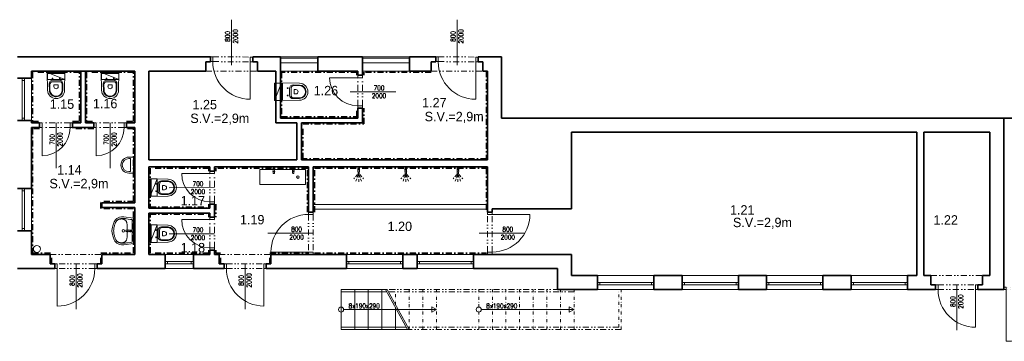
# Model space of a CAD drawing. Header units: millimetres. Extents: x -485339 to 350584, y -2181201 to -313328.
# Tile 113 of 115: x 71795 to 92757, y -673327 to -666483. Entities that reach past the tile are written whole.
import ezdxf

# ---------------------------------------------------------------- set-up
doc = ezdxf.new("R2010")
doc.units = ezdxf.units.MM
doc.header["$LTSCALE"] = 10
for name, pattern in [('DASHDOT', [25.4, 12.7, -6.35, 0, -6.35]), ('DĚLICÍ2', [15.875, 6.35, -3.175, 0, -3.175, 0, -3.175]), ('ČÁRKOVANÁ', [19.05, 12.7, -6.35])]:
    doc.linetypes.add(name, pattern=pattern)
for name, color, linetype, lineweight, true_color in [('BOUR_DVEŘE', 7, 'Continuous', 18, 0x4ccd32), ('BOUR_ker.obklad', 7, 'DASHDOT', 35, 0x4ccd32), ('BOUR_zařizováky', 7, 'Continuous', 18, 0x4ccd32), ('BOUR_ČÁRY_OBRYS', 7, 'Continuous', 35, 0x4ccd32), ('BOURÁNÍ_POPIS', 7, 'Continuous', 18, 0x4ccd32)]:
    doc.layers.add(name, color=color, linetype=linetype, lineweight=lineweight, true_color=true_color)
for name, color, linetype, lineweight in [('St__otvory_dveře', 40, 'Continuous', 18), ('St_ker_obklad', 250, 'DASHDOT', 35), ('St_otvory_okna', 40, 'Continuous', 18), ('St_plocha_místnosti', 250, 'Continuous', 18), ('St_popis', 250, 'Continuous', 18), ('St_popis_otvory', 40, 'Continuous', 18), ('St_zařizovací předměty', 252, 'Continuous', 18), ('St_čáry_nad', 250, 'DĚLICÍ2', 18), ('St_čáry_obrys', 5, 'Continuous', 35), ('St_čáry_plné', 250, 'Continuous', 18), ('ZTI_ST_kanalda', 234, 'Continuous', 18)]:
    doc.layers.add(name, color=color, linetype=linetype, lineweight=lineweight)
doc.styles.add('Andy', font='txt')
doc.styles.get("Standard").update_dxf_attribs({"font": 'simplex.shx', "width": 0.8})
doc.linetypes.add('ZIGZAG', pattern='A,0.00254,-5.08,[131,ltypeshp.shx,S=5.08,R=0,X=-5.08,Y=0],-10.16,[131,ltypeshp.shx,S=5.08,R=180,X=5.08,Y=0],-5.08', length=20.32254)

# ---------------------------------------------------------------- blocks, each defined once
blk = doc.blocks.new('19252405')
at = {"color": 0}
for p, q in [((-402, 216), (-415, 192)), ((-388, 235), (-402, 216)), ((-354, 264), (-388, 235)), ((-361, 212), (-367, 205)), ((-355, 219), (-361, 212)), ((-349, 224), (-355, 219)), ((-297, 289), (-354, 264)), ((-343, 229), (-349, 224)), ((-336, 234), (-343, 229)), ((-328, 239), (-336, 234)), ((-320, 243), (-328, 239)), ((-311, 247), (-320, 243)), ((-303, 250), (-311, 247)), ((-295, 253), (-303, 250)), ((-297, 251), (-303, 250)), ((-256, 298), (-297, 289)), ((-289, 252), (-297, 251)), ((-287, 256), (-295, 253)), ((-281, 252), (-289, 252)), ((-280, 258), (-287, 256)), ((-273, 253), (-281, 252)), ((-274, 259), (-280, 258)), ((-268, 261), (-274, 259)), ((-264, 253), (-273, 253)), ((-263, 262), (-268, 261)), ((-257, 253), (-264, 253)), ((-257, 262), (-263, 262)), ((-252, 263), (-257, 262)), ((-250, 253), (-257, 253)), ((-206, 298), (-256, 298)), ((-247, 264), (-252, 263)), ((-243, 253), (-250, 253)), ((-242, 264), (-247, 264)), ((-237, 253), (-243, 253)), ((-236, 264), (-242, 264)), ((-231, 252), (-237, 253)), ((-229, 264), (-236, 264)), ((-226, 251), (-231, 252)), ((-220, 264), (-229, 264)), ((-220, 249), (-226, 251)), ((-208, 263), (-220, 264)), ((-213, 247), (-220, 249)), ((-207, 245), (-213, 247)), ((-194, 262), (-208, 263)), ((-200, 242), (-207, 245)), ((0, 270), (-206, 298)), ((-193, 238), (-200, 242)), ((-176, 260), (-194, 262)), ((-186, 234), (-193, 238)), ((-180, 230), (-186, 234)), ((-174, 225), (-180, 230)), ((-150, 257), (-176, 260)), ((-168, 219), (-174, 225)), ((-163, 212), (-168, 219)), ((-158, 205), (-163, 212)), ((-114, 252), (-150, 257)), ((-67, 245), (-114, 252)), ((-34, 240), (-67, 245)), ((-30, 235), (-30, -235)), ((0, 270), (0, -270)), ((-456, 47), (-460, 0)), ((-438, 129), (-456, 47)), ((-415, 192), (-438, 129)), ((-424, 21), (-425, -2)), ((-424, -21), (-425, 2)), ((-422, 43), (-424, 21)), ((-418, 63), (-422, 43)), ((-414, 83), (-418, 63)), ((-410, 102), (-414, 83)), ((-405, 119), (-410, 102)), ((-399, 136), (-405, 119)), ((-394, 151), (-399, 136)), ((-389, 164), (-394, 151)), ((-383, 177), (-389, 164)), ((-378, 188), (-383, 177)), ((-372, 197), (-378, 188)), ((-367, 205), (-372, 197)), ((-167, 8), (-168, 7)), ((-168, 7), (-168, 5)), ((-168, 5), (-168, 2)), ((-168, 2), (-168, 0)), ((-166, 11), (-167, 10)), ((-167, 10), (-167, 10)), ((-167, 10), (-167, 9)), ((-167, 9), (-167, 8)), ((-165, 12), (-166, 11)), ((-166, 11), (-166, 11)), ((-166, 11), (-166, 11)), ((-164, 12), (-165, 12)), ((-165, 12), (-165, 12)), ((-165, 12), (-165, 12)), ((-163, 13), (-164, 12)), ((-164, 12), (-164, 12)), ((-162, 13), (-163, 13)), ((-163, 13), (-163, 13)), ((-161, 13), (-162, 13)), ((-160, 13), (-161, 13)), ((-159, 13), (-160, 13)), ((-157, 13), (-159, 13)), ((-154, 197), (-158, 205)), ((-156, 13), (-157, 13)), ((-153, 13), (-156, 13)), ((-150, 188), (-154, 197)), ((-151, 13), (-153, 13)), ((-148, 13), (-151, 13)), ((-147, 178), (-150, 188)), ((-145, 14), (-148, 13)), ((-144, 167), (-147, 178)), ((-142, 14), (-145, 14)), ((-141, 155), (-144, 167)), ((-138, 14), (-142, 14)), ((-140, 141), (-141, 155)), ((-138, 127), (-140, 141)), ((-137, 112), (-138, 127)), ((-135, 14), (-138, 14)), ((-136, 95), (-137, 112)), ((-135, 78), (-136, 95)), ((-134, 59), (-135, 78)), ((-131, 14), (-135, 14)), ((-134, 40), (-134, 59)), ((-134, 20), (-134, 40)), ((-134, 14), (-134, 20)), ((-127, 14), (-131, 14)), ((-124, 14), (-127, 14)), ((-125, 9), (-126, 0)), ((-123, 17), (-125, 13)), ((-125, 13), (-125, 9)), ((-122, 18), (-123, 17)), ((-120, 19), (-122, 18)), ((-114, 18), (-120, 19)), ((-100, 15), (-114, 18)), ((-102, 16), (-104, 16)), ((-99, 16), (-102, 16)), ((-90, 12), (-100, 15)), ((-97, 16), (-99, 16)), ((-95, 16), (-97, 16)), ((-93, 16), (-95, 16)), ((-91, 16), (-93, 16)), ((-90, 17), (-91, 16)), ((-88, 17), (-90, 17)), ((-85, 12), (-90, 12)), ((-86, 17), (-88, 17)), ((-85, 17), (-86, 17)), ((-83, 17), (-85, 17)), ((-81, 12), (-85, 12)), ((-82, 17), (-83, 17)), ((-81, 17), (-82, 17)), ((-79, 17), (-81, 17)), ((-76, 13), (-81, 12)), ((-78, 17), (-79, 17)), ((-77, 17), (-78, 17)), ((-76, 18), (-77, 17)), ((-75, 18), (-76, 18)), ((-71, 14), (-76, 13)), ((-74, 18), (-75, 18)), ((-72, 18), (-74, 18)), ((-71, 18), (-72, 18)), ((-70, 18), (-71, 18)), ((-64, 15), (-71, 14)), ((-69, 18), (-70, 18)), ((-68, 18), (-69, 18)), ((-66, 18), (-68, 18)), ((-64, 18), (-66, 18)), ((-62, 18), (-64, 18)), ((-55, 17), (-55, 17)), ((-50, 13), (-50, 13)), ((-46, 7), (-46, 7)), ((-456, -47), (-460, 0)), ((-438, -130), (-456, -47)), ((-415, -192), (-438, -130)), ((-421, -43), (-424, -21)), ((-418, -63), (-421, -43)), ((-414, -83), (-418, -63)), ((-402, -216), (-415, -192)), ((-409, -102), (-414, -83)), ((-404, -120), (-409, -102)), ((-399, -136), (-404, -120)), ((-394, -151), (-399, -136)), ((-389, -165), (-394, -151)), ((-383, -177), (-389, -165)), ((-378, -188), (-383, -177)), ((-372, -197), (-378, -188)), ((-367, -205), (-372, -197)), ((-361, -212), (-367, -205)), ((-168, -2), (-168, 0)), ((-168, -5), (-168, -2)), ((-168, -7), (-168, -5)), ((-167, -8), (-168, -7)), ((-167, -9), (-167, -8)), ((-167, -10), (-167, -9)), ((-166, -11), (-167, -10)), ((-167, -10), (-167, -10)), ((-165, -12), (-166, -11)), ((-166, -11), (-166, -11)), ((-166, -11), (-166, -11)), ((-164, -12), (-165, -12)), ((-165, -12), (-165, -12)), ((-165, -12), (-165, -12)), ((-164, -13), (-164, -12)), ((-163, -13), (-164, -13)), ((-162, -13), (-163, -13)), ((-163, -13), (-163, -13)), ((-158, -205), (-163, -212)), ((-161, -13), (-162, -13)), ((-160, -13), (-161, -13)), ((-159, -13), (-160, -13)), ((-157, -13), (-159, -13)), ((-154, -197), (-158, -205)), ((-156, -13), (-157, -13)), ((-153, -13), (-156, -13)), ((-150, -188), (-154, -197)), ((-151, -13), (-153, -13)), ((-148, -14), (-151, -13)), ((-147, -178), (-150, -188)), ((-145, -14), (-148, -14)), ((-144, -167), (-147, -178)), ((-142, -14), (-145, -14)), ((-141, -155), (-144, -167)), ((-138, -14), (-142, -14)), ((-139, -141), (-141, -155)), ((-138, -127), (-139, -141)), ((-135, -14), (-138, -14)), ((-137, -112), (-138, -127)), ((-135, -95), (-137, -112)), ((-131, -14), (-135, -14)), ((-134, -60), (-135, -78)), ((-135, -78), (-135, -95)), ((-133, -14), (-134, -21)), ((-134, -21), (-134, -40)), ((-134, -40), (-134, -60)), ((-127, -14), (-131, -14)), ((-124, -14), (-127, -14)), ((-125, -9), (-126, 0)), ((-125, -13), (-125, -9)), ((-123, -17), (-125, -13)), ((-122, -18), (-123, -17)), ((-120, -19), (-122, -18)), ((-114, -18), (-120, -19)), ((-100, -15), (-114, -18)), ((-102, -16), (-104, -16)), ((-99, -16), (-102, -16)), ((-90, -12), (-100, -15)), ((-97, -16), (-99, -16)), ((-95, -16), (-97, -16)), ((-93, -16), (-95, -16)), ((-91, -17), (-93, -16)), ((-90, -17), (-91, -17)), ((-85, -12), (-90, -12)), ((-88, -17), (-90, -17)), ((-86, -17), (-88, -17)), ((-85, -17), (-86, -17)), ((-81, -12), (-85, -12)), ((-83, -17), (-85, -17)), ((-82, -17), (-83, -17)), ((-81, -17), (-82, -17)), ((-76, -13), (-81, -12)), ((-79, -17), (-81, -17)), ((-78, -17), (-79, -17)), ((-77, -18), (-78, -17)), ((-76, -18), (-77, -18)), ((-71, -14), (-76, -13)), ((-75, -18), (-76, -18)), ((-74, -18), (-75, -18)), ((-72, -18), (-74, -18)), ((-71, -18), (-72, -18)), ((-64, -15), (-71, -14)), ((-70, -18), (-71, -18)), ((-69, -18), (-70, -18)), ((-68, -18), (-69, -18)), ((-66, -18), (-68, -18)), ((-64, -18), (-66, -18)), ((-62, -18), (-64, -18)), ((-55, -17), (-55, -17)), ((-50, -13), (-50, -13)), ((-46, -7), (-46, -7)), ((-45, 0), (-45, 0)), ((-388, -235), (-402, -216)), ((-354, -264), (-388, -235)), ((-355, -219), (-361, -212)), ((-349, -224), (-355, -219)), ((-297, -289), (-354, -264)), ((-343, -229), (-349, -224)), ((-336, -234), (-343, -229)), ((-328, -239), (-336, -234)), ((-320, -243), (-328, -239)), ((-311, -247), (-320, -243)), ((-303, -250), (-311, -247)), ((-296, -251), (-303, -250)), ((-295, -253), (-303, -250)), ((-256, -298), (-297, -289)), ((-289, -252), (-296, -251)), ((-287, -256), (-295, -253)), ((-281, -253), (-289, -252)), ((-280, -258), (-287, -256)), ((-272, -253), (-281, -253)), ((-273, -260), (-280, -258)), ((-268, -261), (-273, -260)), ((-264, -253), (-272, -253)), ((-262, -262), (-268, -261)), ((-256, -254), (-264, -253)), ((-257, -263), (-262, -262)), ((-252, -263), (-257, -263)), ((-249, -254), (-256, -254)), ((-206, -298), (-256, -298)), ((-247, -264), (-252, -263)), ((-243, -253), (-249, -254)), ((-242, -264), (-247, -264)), ((-237, -253), (-243, -253)), ((-236, -264), (-242, -264)), ((-231, -252), (-237, -253)), ((-229, -264), (-236, -264)), ((-226, -251), (-231, -252)), ((-219, -264), (-229, -264)), ((-220, -249), (-226, -251)), ((-213, -247), (-220, -249)), ((-208, -263), (-219, -264)), ((-207, -245), (-213, -247)), ((-194, -262), (-208, -263)), ((-200, -242), (-207, -245)), ((0, -270), (-206, -298)), ((-193, -238), (-200, -242)), ((-176, -260), (-194, -262)), ((-186, -234), (-193, -238)), ((-180, -230), (-186, -234)), ((-174, -225), (-180, -230)), ((-150, -257), (-176, -260)), ((-168, -219), (-174, -225)), ((-163, -212), (-168, -219)), ((-114, -252), (-150, -257)), ((-67, -245), (-114, -252)), ((-34, -240), (-67, -245))]:
    blk.add_line(p, q, dxfattribs=at)
for centre, major_axis, start_param, end_param in [((-35, 235), (3.54, 3.54), 5.498034, 6.914051), ((-220, 0), (19.1, 19.1), 0.785398, 7.068583), ((-63, 0), (-9.75, 9.75), -0.785398, 5.497787), ((-63, 0), (10.6, 10.6), 3.881371, 7.115283), ((-62, 3), (-10.9, 10.9), -1.209553, -0.785152), ((-62, 1), (11.9, 11.9), 6.239989, 6.644428), ((-63, 1), (-12.9, 12.9), 4.290124, 4.669192), ((-65, 0), (-14, 14), 3.927237, 4.290124), ((-62, -3), (-10.9, 10.9), 2.356441, 2.780842), ((-62, -1), (11.9, 11.9), 4.351639, 4.756078), ((-63, -1), (-12.9, 12.9), 3.185282, 3.564351), ((-65, 0), (-14, 14), 3.564351, 3.927237), ((-35, -235), (-3.54, 3.54), 2.51122, 3.927237)]:
    blk.add_ellipse(centre, major_axis=major_axis, ratio=1, start_param=start_param, end_param=end_param, dxfattribs=at)
blk = doc.blocks.new('G$CC4854C91')
at = {"layer": 'St_zařizovací předměty', "color": 0, "ltscale": 2}
for points in [[(-170, 100), (-170, 0), (170, 0), (170, 100)], [(-140, 100), (-140, 66), (140, 66), (140, 100)]]:
    blk.add_lwpolyline(points, dxfattribs=at)
for radius in [170, 140]:
    blk.add_arc((0, 100), radius, 0, 180, dxfattribs=at)
blk = doc.blocks.new('G$C541DE37C')
at = {"layer": 'St_otvory_okna', "ltscale": 2}
for points in [[(0, -900), (0, 0), (-50, 0), (-50, -900)], [(0, 0), (0, -50), (-50, -50), (-50, 0)], [(0, -900), (0, -850), (-50, -850), (-50, -900)]]:
    blk.add_lwpolyline(points, close=True, dxfattribs=at)
blk = doc.blocks.new('G$CB39AAC77')
at = {"layer": 'St_zařizovací předměty', "color": 0}
for p, q in [((-13, -90), (-20, -90)), ((-18, -70), (-19, -76)), ((-19, -76), (-18, -79)), ((-18, -18), (-18, -20)), ((-18, -20), (-18, -22)), ((-18, -22), (-18, -24)), ((-18, -24), (-17, -25)), ((-14, -57), (-18, -70)), ((-18, -79), (-16, -80)), ((-17, -25), (-17, -27)), ((-17, -27), (-17, -28)), ((-17, -28), (-17, -29)), ((-17, -29), (-17, -30)), ((-17, -30), (-17, -31)), ((-17, -31), (-17, -32)), ((-17, -32), (-17, -33)), ((-17, -33), (-17, -34)), ((-17, -34), (-17, -36)), ((-17, -36), (-17, -37)), ((-17, -37), (-17, -38)), ((-17, -38), (-17, -40)), ((-17, -40), (-16, -41)), ((-16, -12), (-16, -12)), ((-16, -41), (-16, -43)), ((-16, -43), (-16, -44)), ((-16, -44), (-16, -46)), ((-16, -46), (-16, -47)), ((-16, -47), (-16, -49)), ((-16, -49), (-16, -51)), ((-16, -51), (-16, -53)), ((-16, -53), (-15, -55)), ((-16, -80), (-12, -81)), ((-15, -20), (-14, -27)), ((-15, -55), (-15, -58)), ((-15, -58), (-15, -60)), ((-14, -27), (-13, -33)), ((-12, -47), (-14, -57)), ((-14, -81), (-14, -84)), ((-14, -84), (-14, -87)), ((-14, -87), (-13, -91)), ((-13, -33), (-12, -37)), ((-13, -91), (-13, -94)), ((-13, -94), (-13, -98)), ((-13, -98), (-13, -101)), ((-13, -101), (-13, -104)), ((-13, -104), (-13, -107)), ((-13, -107), (-13, -110)), ((-13, -110), (-13, -112)), ((-13, -112), (-13, -114)), ((-13, -114), (-13, -115)), ((-13, -115), (-13, -116)), ((-13, -116), (-12, -117)), ((-12, -6), (-12, -6)), ((-12, -37), (-11, -41)), ((-11, -41), (-12, -47)), ((-12, -81), (-8, -81)), ((-12, -117), (-12, -118)), ((-12, -118), (-12, -119)), ((-12, -119), (-12, -119)), ((-12, -119), (-12, -120)), ((-12, -120), (-12, -121)), ((-12, -121), (-12, -121)), ((-12, -121), (-11, -121)), ((-11, -121), (-11, -122)), ((-11, -122), (-11, -122)), ((-11, -122), (-11, -122)), ((-11, -122), (-10, -123)), ((-10, -123), (-10, -123)), ((-10, -123), (-9, -123)), ((-9, -123), (-8, -123)), ((-8, -81), (0, -82)), ((-8, -123), (-8, -124)), ((-8, -124), (-6, -124)), ((-7, -3), (-7, -3)), ((-6, -124), (-4, -124)), ((-4, -124), (-2, -124)), ((-2, -124), (0, -124)), ((0, -1), (0, -1)), ((9, -81), (0, -82)), ((3, -124), (0, -124)), ((5, -124), (3, -124)), ((7, -124), (5, -124)), ((9, -124), (7, -124)), ((8, -3), (8, -3)), ((13, -81), (9, -81)), ((10, -123), (9, -123)), ((9, -123), (9, -124)), ((11, -123), (10, -123)), ((12, -122), (11, -123)), ((11, -123), (11, -123)), ((13, -37), (12, -41)), ((12, -41), (13, -47)), ((13, -121), (12, -121)), ((12, -121), (12, -122)), ((12, -122), (12, -122)), ((12, -122), (12, -122)), ((13, -6), (13, -6)), ((15, -27), (13, -33)), ((13, -33), (13, -37)), ((13, -47), (15, -57)), ((17, -80), (13, -81)), ((14, -116), (13, -117)), ((13, -117), (13, -118)), ((13, -118), (13, -119)), ((13, -119), (13, -119)), ((13, -119), (13, -120)), ((13, -120), (13, -121)), ((13, -121), (13, -121)), ((15, -87), (14, -91)), ((14, -90), (21, -90)), ((14, -91), (14, -94)), ((14, -94), (14, -98)), ((14, -98), (14, -101)), ((14, -101), (14, -104)), ((14, -104), (14, -107)), ((14, -107), (14, -110)), ((14, -110), (14, -112)), ((14, -112), (14, -114)), ((14, -114), (14, -115)), ((14, -115), (14, -116)), ((15, -20), (15, -27)), ((15, -57), (19, -70)), ((15, -81), (15, -84)), ((15, -84), (15, -87)), ((17, -53), (16, -55)), ((16, -55), (16, -58)), ((16, -58), (16, -60)), ((17, -12), (17, -12)), ((18, -38), (17, -40)), ((17, -40), (17, -41)), ((17, -41), (17, -43)), ((17, -43), (17, -44)), ((17, -44), (17, -46)), ((17, -46), (17, -47)), ((17, -47), (17, -49)), ((17, -49), (17, -51)), ((17, -51), (17, -53)), ((19, -79), (17, -80)), ((19, -22), (18, -24)), ((18, -24), (18, -25)), ((18, -25), (18, -27)), ((18, -27), (18, -28)), ((18, -28), (18, -29)), ((18, -29), (18, -30)), ((18, -30), (18, -31)), ((18, -31), (18, -32)), ((18, -32), (18, -33)), ((18, -33), (18, -34)), ((18, -34), (18, -36)), ((18, -36), (18, -37)), ((18, -37), (18, -38)), ((19, -18), (19, -20)), ((19, -20), (19, -22)), ((19, -70), (20, -76)), ((20, -76), (19, -79))]:
    blk.add_line(p, q, dxfattribs=at)
for centre, major_axis, start_param, end_param in [((-2, -18), (-10.9, -10.9), -1.209553, -0.785152), ((-1, -19), (-11.9, 11.9), 6.239989, 6.644428), ((0, -19), (-10.6, 10.6), 3.881371, 7.115283), ((0, -19), (-9.75, -9.75), -0.785398, 5.497787), ((0, -20), (-12.9, -12.9), 4.290124, 4.669192), ((0, -21), (-14, -14), 3.927237, 4.290124), ((0, -21), (-14, -14), 3.564351, 3.927237), ((1, -20), (-12.9, -12.9), 3.185282, 3.564351), ((2, -19), (-11.9, 11.9), 4.351639, 4.756078), ((3, -18), (-10.9, -10.9), 2.356441, 2.780842)]:
    blk.add_ellipse(centre, major_axis=major_axis, ratio=1, start_param=start_param, end_param=end_param, dxfattribs=at)
blk = doc.blocks.new('G$CDC16F9A8')
at = {"layer": 'St_zařizovací předměty', "color": 0}
for p, q in [((0, 0), (0, 0)), ((-14, -89), (-20, -89)), ((-18, -69), (-19, -75)), ((-19, -75), (-18, -78)), ((-18, -17), (-18, -19)), ((-18, -19), (-18, -21)), ((-18, -21), (-18, -23)), ((-18, -23), (-18, -24)), ((-18, -24), (-18, -25)), ((-18, -25), (-18, -26)), ((-18, -26), (-18, -28)), ((-18, -28), (-18, -29)), ((-18, -29), (-18, -30)), ((-18, -30), (-18, -31)), ((-18, -31), (-17, -32)), ((-15, -56), (-18, -69)), ((-18, -78), (-17, -79)), ((-17, -10), (-17, -10)), ((-17, -32), (-17, -33)), ((-17, -33), (-17, -34)), ((-17, -34), (-17, -36)), ((-17, -36), (-17, -37)), ((-17, -37), (-17, -39)), ((-17, -39), (-17, -40)), ((-17, -40), (-17, -42)), ((-17, -42), (-17, -43)), ((-17, -43), (-17, -45)), ((-17, -45), (-16, -46)), ((-17, -79), (-13, -80)), ((-16, -46), (-16, -48)), ((-16, -48), (-16, -50)), ((-16, -50), (-16, -52)), ((-16, -52), (-16, -54)), ((-16, -54), (-16, -57)), ((-16, -57), (-16, -59)), ((-15, -19), (-14, -26)), ((-12, -45), (-15, -56)), ((-14, -26), (-13, -31)), ((-14, -79), (-14, -83)), ((-14, -83), (-14, -86)), ((-14, -86), (-14, -90)), ((-14, -90), (-14, -93)), ((-14, -93), (-14, -97)), ((-14, -97), (-14, -100)), ((-14, -100), (-13, -103)), ((-13, -5), (-13, -5)), ((-13, -31), (-12, -36)), ((-13, -80), (-9, -80)), ((-13, -103), (-13, -106)), ((-13, -106), (-13, -108)), ((-13, -108), (-13, -111)), ((-13, -111), (-13, -112)), ((-13, -112), (-13, -114)), ((-13, -114), (-13, -115)), ((-13, -115), (-13, -116)), ((-13, -116), (-13, -117)), ((-13, -117), (-13, -118)), ((-13, -118), (-13, -118)), ((-13, -118), (-12, -119)), ((-12, -36), (-12, -40)), ((-12, -40), (-12, -45)), ((-12, -119), (-12, -119)), ((-12, -119), (-12, -120)), ((-12, -120), (-12, -120)), ((-12, -120), (-12, -121)), ((-12, -121), (-11, -121)), ((-11, -121), (-11, -121)), ((-11, -121), (-11, -122)), ((-11, -122), (-10, -122)), ((-10, -122), (-10, -122)), ((-10, -122), (-9, -122)), ((-9, -80), (0, -81)), ((-9, -122), (-8, -122)), ((-8, -122), (-7, -123)), ((-7, -1), (-7, -1)), ((-7, -123), (-5, -123)), ((-5, -123), (-2, -123)), ((-2, -123), (0, -123)), ((9, -80), (0, -81)), ((2, -123), (0, -123)), ((5, -123), (2, -123)), ((7, -123), (5, -123)), ((7, -1), (7, -1)), ((8, -122), (7, -123)), ((9, -122), (8, -122)), ((13, -80), (9, -80)), ((10, -122), (9, -122)), ((11, -122), (10, -122)), ((10, -122), (10, -122)), ((12, -121), (11, -121)), ((11, -121), (11, -121)), ((11, -121), (11, -122)), ((13, -31), (12, -36)), ((12, -36), (12, -40)), ((12, -40), (12, -45)), ((12, -45), (15, -55)), ((13, -119), (12, -119)), ((12, -119), (12, -120)), ((12, -120), (12, -120)), ((12, -120), (12, -121)), ((13, -5), (13, -5)), ((14, -26), (13, -31)), ((17, -78), (13, -80)), ((14, -103), (13, -106)), ((13, -106), (13, -108)), ((13, -108), (13, -111)), ((13, -111), (13, -112)), ((13, -112), (13, -114)), ((13, -114), (13, -115)), ((13, -115), (13, -116)), ((13, -116), (13, -117)), ((13, -117), (13, -118)), ((13, -118), (13, -118)), ((13, -118), (13, -119)), ((15, -19), (14, -26)), ((14, -79), (14, -83)), ((14, -83), (14, -86)), ((14, -86), (14, -90)), ((14, -89), (21, -89)), ((14, -90), (14, -93)), ((14, -93), (14, -97)), ((14, -97), (14, -100)), ((14, -100), (14, -103)), ((15, -55), (18, -69)), ((17, -45), (16, -46)), ((16, -46), (16, -48)), ((16, -48), (16, -50)), ((16, -50), (16, -52)), ((16, -52), (16, -54)), ((16, -54), (16, -57)), ((16, -57), (16, -59)), ((17, -10), (17, -10)), ((18, -31), (17, -32)), ((17, -32), (17, -33)), ((17, -33), (17, -34)), ((17, -34), (17, -36)), ((17, -36), (17, -37)), ((17, -37), (17, -39)), ((17, -39), (17, -40)), ((17, -40), (17, -42)), ((17, -42), (17, -43)), ((17, -43), (17, -45)), ((18, -78), (17, -78)), ((18, -17), (18, -19)), ((18, -19), (18, -21)), ((18, -21), (18, -23)), ((18, -23), (18, -24)), ((18, -24), (18, -25)), ((18, -25), (18, -26)), ((18, -26), (18, -28)), ((18, -28), (18, -29)), ((18, -29), (18, -30)), ((18, -30), (18, -31)), ((18, -69), (19, -75)), ((19, -75), (18, -78))]:
    blk.add_line(p, q, dxfattribs=at)
at = {"layer": 'St_zařizovací předměty', "color": 0, "linetype": 'ČÁRKOVANÁ', "ltscale": 0.5}
for points in [[(-25, -136), (-104, -228)], [(-8, -135), (-57, -273)], [(0, -136), (0, -291)], [(7, -135), (57, -273)], [(24, -136), (104, -228)]]:
    blk.add_lwpolyline(points, dxfattribs=at)
at = {"layer": 'St_zařizovací předměty', "color": 0}
for centre, major_axis, start_param, end_param in [((0, -20), (-14, -14), 3.927237, 4.290124), ((0, -20), (-14, -14), 3.564351, 3.927237), ((-3, -17), (-10.9, -10.9), -1.209553, -0.785152), ((-1, -17), (-11.9, 11.9), 6.239989, 6.644428), ((0, -18), (-10.6, 10.6), 3.881371, 7.115283), ((0, -18), (-9.75, -9.75), -0.785398, 5.497787), ((-1, -18), (-12.9, -12.9), 4.290124, 4.669192), ((1, -18), (-12.9, -12.9), 3.185282, 3.564351), ((1, -17), (-11.9, 11.9), 4.351639, 4.756078), ((3, -17), (-10.9, -10.9), 2.356441, 2.780842)]:
    blk.add_ellipse(centre, major_axis=major_axis, ratio=1, start_param=start_param, end_param=end_param, dxfattribs=at)
blk = doc.blocks.new('G$C3969F823')
at = {"layer": 'St__otvory_dveře', "ltscale": 2}
for points in [[(-100, -50), (-100, 0), (0, 0), (0, -50)], [(-101, -700), (-101, -650), (-1, -650), (-1, -700)]]:
    blk.add_lwpolyline(points, close=True, dxfattribs=at)
at = {"layer": 'St__otvory_dveře', "linetype": 'DĚLICÍ2', "ltscale": 2}
for points in [[(-100, -50), (-101, -650)], [(0, -50), (-1, -650)]]:
    blk.add_lwpolyline(points, dxfattribs=at)
at = {"layer": 'St__otvory_dveře', "color": 0, "ltscale": 2}
blk.add_lwpolyline([(-101, -650), (-701, -650)], dxfattribs=at)
blk.add_arc((-101, -650), 600, 90, 180, dxfattribs=at)
blk = doc.blocks.new('G$CC1796412')
at = {"layer": 'St__otvory_dveře', "color": 0, "ltscale": 2}
blk.add_lwpolyline([(850, 1), (850, 801)], dxfattribs=at)
at = {"layer": 'St__otvory_dveře', "ltscale": 2}
for points in [[(50, 0), (0, 0), (0, -100), (50, -100)], [(900, 1), (850, 1), (850, -99), (900, -99)]]:
    blk.add_lwpolyline(points, close=True, dxfattribs=at)
at = {"layer": 'St__otvory_dveře', "linetype": 'DĚLICÍ2', "ltscale": 2}
for points in [[(50, 0), (850, 1)], [(50, -100), (850, -99)]]:
    blk.add_lwpolyline(points, dxfattribs=at)
at = {"layer": 'St__otvory_dveře', "color": 0, "ltscale": 2}
blk.add_arc((850, 1), 800, 90, 180, dxfattribs=at)
blk = doc.blocks.new('G$CC101BA37')
at = {"layer": 'St_otvory_okna', "ltscale": 2}
for points in [[(600, 50), (0, 50), (0, 0), (600, 0)], [(0, 50), (50, 50), (50, 0), (0, 0)], [(600, 50), (550, 50), (550, 0), (600, 0)]]:
    blk.add_lwpolyline(points, close=True, dxfattribs=at)
blk = doc.blocks.new('G$C09EC9A76')
at = {"layer": 'St_otvory_okna', "ltscale": 2}
for points in [[(1200, 50), (0, 50), (0, 0), (1200, 0)], [(0, 50), (50, 50), (50, 0), (0, 0)], [(1200, 50), (1150, 50), (1150, 0), (1200, 0)]]:
    blk.add_lwpolyline(points, close=True, dxfattribs=at)
blk = doc.blocks.new('G$C96BA53D1')
at = {"layer": 'St__otvory_dveře', "ltscale": 2}
for points in [[(0, -50), (50, -50), (50, 0), (0, 0)], [(2250, -50), (2300, -50), (2300, 0), (2250, 0)]]:
    blk.add_lwpolyline(points, close=True, dxfattribs=at)
at = {"layer": 'St__otvory_dveře', "linetype": 'DĚLICÍ2', "ltscale": 2}
for points in [[(2250, 0), (50, 0)], [(2250, -50), (50, -50)]]:
    blk.add_lwpolyline(points, dxfattribs=at)
at = {"layer": 'St__otvory_dveře', "ltscale": 2}
for points in [[(50, -50), (50, -1150)], [(2250, -50), (2250, -1150)]]:
    blk.add_lwpolyline(points, dxfattribs=at)
for centre, start, end in [((50, -50), 270, 0), ((2250, -50), 180, 270)]:
    blk.add_arc(centre, 1100, start, end, dxfattribs=at)
blk = doc.blocks.new('A$C013A1A01')
at = {"layer": 'St_zařizovací předměty', "color": 0}
for p, q in [((0, 560), (7, 177)), ((374, 560), (0, 560)), ((6, 560), (7, 537)), ((367, 537), (7, 537)), ((102, 430), (117, 430)), ((109, 437), (109, 422)), ((272, 430), (257, 430)), ((264, 437), (264, 422)), ((374, 560), (367, 177)), ((367, 560), (367, 537)), ((41, 313), (44, 177)), ((55, 298), (56, 178)), ((187, 359), (115, 359)), ((187, 390), (117, 390)), ((141, 291), (141, 254)), ((187, 292), (142, 292)), ((187, 390), (256, 390)), ((187, 359), (258, 359)), ((187, 292), (231, 292)), ((232, 291), (232, 254)), ((318, 298), (317, 178)), ((332, 313), (330, 177))]:
    blk.add_line(p, q, dxfattribs=at)
blk.add_lwpolyline([(2, 560), (372, 560), (372, 710), (2, 710)], close=True, dxfattribs=at)
blk.add_lwpolyline([(2, 710), (374, 560)], dxfattribs=at)
for centre in [(109, 430), (264, 430)]:
    blk.add_circle(centre, 7.5, dxfattribs=at)
for centre, radius, start, end in [((117, 314), 76, 90, 181.0487), ((115, 299), 60, 90, 180.5216), ((142, 291), 1, 90, 180), ((187, 254), 45.4, 180, 270), ((187, 254), 45.4, 270, 0), ((231, 291), 1, 0, 90), ((256, 314), 76, 358.9513, 90), ((258, 299), 60, 359.4784, 90), ((187, 180), 180, 180, 270), ((187, 180), 143, 180, 270), ((187, 180), 130, 180, 270), ((187, 180), 143, 270, 0), ((187, 180), 130, 270, 0), ((187, 180), 180, 270, 0)]:
    blk.add_arc(centre, radius, start, end, dxfattribs=at)
blk = doc.blocks.new('G$CB4513C83')
at = {"layer": 'St_zařizovací předměty', "color": 0}
for p, q in [((0, 187), (383, 180)), ((0, 187), (0, -187)), ((0, 180), (23, 180)), ((23, 180), (23, -180)), ((122, 78), (138, 78)), ((130, 85), (130, 70)), ((170, 0), (170, 69)), ((170, 0), (170, -69)), ((201, 0), (201, 72)), ((201, 0), (201, -72)), ((247, 145), (383, 143)), ((262, 132), (382, 130)), ((268, 0), (268, 44)), ((268, 0), (268, -44)), ((269, 45), (306, 45)), ((0, -187), (383, -180)), ((0, -180), (23, -180)), ((122, -78), (138, -78)), ((130, -85), (130, -70)), ((247, -145), (383, -143)), ((262, -132), (382, -130)), ((269, -45), (306, -45))]:
    blk.add_line(p, q, dxfattribs=at)
blk.add_lwpolyline([(3, -185), (153, 187)], dxfattribs=at)
blk.add_lwpolyline([(153, -185), (153, 185), (3, 185), (3, -185)], close=True, dxfattribs=at)
for centre in [(130, 78), (130, -78)]:
    blk.add_circle(centre, 7.5, dxfattribs=at)
for centre, radius, start, end in [((246, 69), 76, 88.9513, 180), ((261, 72), 60, 89.4784, 180), ((269, 44), 1, 90, 180), ((306, 0), 45.4, 0, 90), ((306, 0), 45.4, 270, 0), ((380, 0), 180, 0, 90), ((380, 0), 143, 0, 90), ((380, 0), 130, 0, 90), ((380, 0), 130, 270, 0), ((380, 0), 143, 270, 0), ((380, 0), 180, 270, 0), ((246, -69), 76, 180, 271.0487), ((261, -72), 60, 180, 270.5216), ((269, -44), 1, 180, 270)]:
    blk.add_arc(centre, radius, start, end, dxfattribs=at)

msp = doc.modelspace()

# ---------------------------------------------------------------- linework, layer by layer
at = {"layer": 'BOUR_ker.obklad'}
for points in [[(72920.3, -668652), (73070.3, -668652), (73070.3, -667602), (72070.3, -667602), (72070.3, -668652), (72220.3, -668652)], [(74070.3, -668652), (74220.3, -668652), (74220.3, -667602), (73220.3, -667602), (73220.3, -668652), (73370.3, -668652)], [(72220.3, -668802), (72070.3, -668802), (72070.3, -671452), (72470.3, -671452)], [(73370.3, -668802), (72920.3, -668802)], [(74220.3, -670352), (74220.3, -668802), (74070.3, -668802)], [(75820.3, -669707), (75820.3, -669642), (74570.3, -669642), (74570.3, -670472), (75820.3, -670472), (75820.3, -670407)], [(77920.3, -670577), (77920.3, -669642), (75970.3, -669642), (75970.3, -669707)], [(78070.3, -670577), (78070.3, -669642), (81730.3, -669642), (81730.3, -670577)], [(74220.3, -670352), (73520.3, -670352)], [(73520.3, -670502), (73520.3, -670352)], [(74220.3, -670502), (73520.3, -670502)], [(73520.3, -671452), (74220.3, -671452), (74220.3, -670502)], [(75970.3, -670407), (75970.3, -670687)], [(75820.3, -671387), (75820.3, -671452), (74570.3, -671452), (74570.3, -670622), (75820.3, -670622), (75820.3, -670687)], [(75970.3, -671387), (75970.3, -671452), (76070.3, -671452)], [(72470.3, -671677), (72470.3, -671452)], [(73520.3, -671677), (73520.3, -671452)], [(76070.3, -671677), (76070.3, -671452)], [(77120.3, -671677), (77120.3, -671452)], [(77120.3, -671452), (77945.3, -671452)], [(78070.3, -671452), (81730.3, -671452)]]:
    msp.add_lwpolyline(points, dxfattribs=at)
at = {"layer": 'BOUR_zařizováky'}
msp.add_lwpolyline([(77878.2, -669672.8), (76910.6, -669672.8), (76910.6, -669991.8), (77878.2, -669991.8)], close=True, dxfattribs=at)
msp.add_ellipse((77718.3, -669832.3), major_axis=(-19.1, 19.1), ratio=1, start_param=0.7853982, end_param=7.0685835, dxfattribs=at)
at = {"layer": 'BOUR_ČÁRY_OBRYS', "linetype": 'ZIGZAG', "lineweight": 35, "ltscale": 0.5}
msp.add_lwpolyline([(95045.3, -668577), (92745.3, -668577)], dxfattribs=at)
at = {"layer": 'BOURÁNÍ_POPIS'}
for points in [[(72570.2, -669642.8), (72570.2, -668676.6)], [(73720.2, -669642.8), (73720.2, -668676.6)], [(74978.6, -670058.3), (75944.8, -670057)], [(74978.6, -671038.3), (75944.8, -671037)], [(77078.6, -671028.3), (78044.8, -671027)], [(81575.9, -671028.3), (82542.1, -671027)], [(72995.3, -672644.4), (72995.3, -671678.2)], [(76595.3, -672642.8), (76595.3, -671676.6)]]:
    msp.add_lwpolyline(points, dxfattribs=at)
at = {"layer": 'St_ker_obklad'}
for points in [[(78972.5, -667667), (78972.5, -667602), (77370.3, -667602), (77370.3, -668550.5), (78971.4, -668550.5), (78971.4, -668368.2)], [(81730.3, -667577), (81730.3, -669442), (77820.3, -669442), (77820.3, -668702), (79120.3, -668702), (79120.3, -668367)], [(80555.3, -667602), (79120, -667602), (79119.4, -667667.2)]]:
    msp.add_lwpolyline(points, dxfattribs=at)
at = {"layer": 'St_otvory_okna', "ltscale": 2}
for points in [[(77345.3, -667302), (78145.3, -667302)], [(77345.3, -667402), (78145.3, -667402)], [(79095.3, -667302), (80095.3, -667302)], [(79095.3, -667402), (80095.3, -667402)]]:
    msp.add_lwpolyline(points, dxfattribs=at)
at = {"layer": 'St_popis_otvory'}
for points in [[(76305.3, -667449.6), (76305.3, -666483.4)], [(81105.3, -667449.6), (81105.3, -666483.4)], [(78834, -668018.5), (79800.2, -668017.2)], [(91745.3, -673092.8), (91745.3, -672126.6)]]:
    msp.add_lwpolyline(points, dxfattribs=at)
at = {"layer": 'St_čáry_nad', "ltscale": 2}
for points in [[(75755.3, -667577), (76855.3, -667577)], [(80555.3, -667577), (81655.3, -667577)], [(72445.3, -671477), (73545.3, -671477)], [(76045.3, -671477), (77145.3, -671477)], [(91195.3, -671927), (92295.3, -671927)], [(83597.4, -672227), (79620.7, -672227)], [(83597.4, -672277), (79648.1, -672277)], [(84547.4, -673027), (80059.9, -673027)], [(84597.4, -673077), (80087.4, -673077)]]:
    msp.add_lwpolyline(points, dxfattribs=at)
at = {"layer": 'St_čáry_nad'}
for points in [[(79797.4, -672548.8), (79797.4, -672227)], [(80087.4, -673077), (80087.4, -672227)], [(80377.4, -673077), (80377.4, -672227)], [(80667.4, -673077), (80667.4, -672227)], [(81567.4, -673077), (81567.4, -672227)], [(81857.4, -673077), (81857.4, -672227)], [(82147.4, -673077), (82147.4, -672227)], [(82437.4, -673077), (82437.4, -672227)], [(82727.4, -673077), (82727.4, -672227)], [(83017.4, -673077), (83017.4, -672227)], [(83307.4, -673077), (83307.4, -672227)], [(83597.4, -673077), (83597.4, -672227)], [(84547.4, -673027), (84547.4, -672227)], [(84597.4, -673077), (84597.4, -672227)]]:
    msp.add_lwpolyline(points, dxfattribs=at)
at = {"layer": 'St_čáry_obrys', "ltscale": 2}
for points in [[(75855.3, -667277), (71745.3, -667277)], [(75755.3, -667377), (75855.3, -667377)], [(75755.3, -667377), (75755.3, -667577)], [(75855.3, -667378.6), (75855.3, -667277)], [(77345.3, -667277), (76755.3, -667277)], [(76755.3, -667377), (76755.3, -667277)], [(76755.3, -667377), (76755.3, -667278.6)], [(76855.3, -667377), (76755.3, -667377)], [(76855.3, -667377), (76855.3, -667577)], [(77345.3, -668577), (77345.3, -667277)], [(78145.3, -667577), (78145.3, -667277)], [(79095.3, -667277), (78145.3, -667277)], [(79095.3, -667667), (79095.3, -667277)], [(80655.3, -667277), (80095.3, -667277)], [(80095.3, -667577), (80095.3, -667277)], [(80555.3, -667377), (80555.3, -667577)], [(80555.3, -667377), (80655.3, -667377)], [(80655.3, -667378.6), (80655.3, -667277)], [(82055.3, -667277), (81555.3, -667277)], [(81555.3, -667378.6), (81555.3, -667278.6)], [(81555.3, -667378.6), (81555.3, -667278.6)], [(81655.3, -667377), (81555.3, -667377)], [(81655.3, -667377), (81655.3, -667577)], [(82055.3, -668577), (82055.3, -667277)], [(73095.3, -667577), (72045.3, -667577)], [(72045.3, -667727), (72045.3, -667577)], [(74245.3, -667577), (72045.3, -667577)], [(73095.3, -668677), (73095.3, -667577)], [(74245.3, -667577), (73195.3, -667577)], [(73195.3, -668677), (73195.3, -667577)], [(74245.3, -668677), (74245.3, -667577)], [(74545.3, -669467), (74545.3, -667577)], [(75755.3, -667577), (74545.3, -667577)], [(77245.3, -667577), (76855.3, -667577)], [(77245.3, -668677), (77245.3, -667577)], [(78995.3, -667577), (78145.3, -667577)], [(78995.3, -667667), (78995.3, -667577)], [(80555.3, -667577), (80095.3, -667577)], [(81755.3, -667577), (81655.3, -667577)], [(81755.3, -669467), (81755.3, -667577)], [(71745.3, -667727), (72045.3, -667727)], [(78995.3, -668577), (78995.3, -668367)], [(79095.3, -668677), (79095.3, -668367)], [(71745.3, -668627), (72045.3, -668627)], [(72045.3, -668677), (72045.3, -668627)], [(78995.3, -668577), (77345.3, -668577)], [(92745.3, -668577), (82055.3, -668577)], [(92745.3, -672227), (92745.3, -668577)], [(72220.3, -668677), (72045.3, -668677)], [(72220.3, -668777), (72045.3, -668777)], [(72045.3, -670077), (72045.3, -668777)], [(72220.3, -668677), (72220.3, -668777)], [(73095.3, -668677), (72920.3, -668677)], [(72920.3, -668677), (72920.3, -668777)], [(73370.3, -668777), (72920.3, -668777)], [(73370.3, -668677), (73195.3, -668677)], [(73370.3, -668677), (73370.3, -668777)], [(74245.3, -668677), (74070.3, -668677)], [(74070.3, -668677), (74070.3, -668777)], [(74245.3, -668777), (74070.3, -668777)], [(74245.3, -670377), (74245.3, -668777)], [(77695.3, -668677), (77245.3, -668677)], [(77695.3, -669467), (77695.3, -668677)], [(77795.3, -669467), (77795.3, -668677)], [(79095.3, -668677), (77795.3, -668677)], [(83545.3, -670507), (83545.3, -668877)], [(90895.3, -668877), (83545.3, -668877)], [(90895.3, -671927), (90895.3, -668877)], [(92445.3, -668877), (91045.3, -668877)], [(91045.3, -671927), (91045.3, -668877)], [(92445.3, -671927), (92445.3, -668877)], [(77695.3, -669467), (74545.3, -669467)], [(81755.3, -669467), (77795.3, -669467)], [(74545.3, -670497), (74545.3, -669617)], [(75845.3, -669617), (74545.3, -669617)], [(75845.3, -669707), (75845.3, -669617)], [(77945.3, -669617), (75945.3, -669617)], [(75945.3, -669707), (75945.3, -669617)], [(77945.3, -670577), (77945.3, -669617)], [(78045.3, -670577), (78045.3, -669617)], [(81755.3, -669617), (78045.3, -669617)], [(81755.3, -670577), (81755.3, -669617)], [(71745.3, -670077), (72045.3, -670077)], [(74245.3, -670377), (73545.3, -670377)], [(73545.3, -670477), (73545.3, -670377)], [(74245.3, -670477), (73545.3, -670477)], [(74245.3, -671477), (74245.3, -670477)], [(74545.3, -670497), (75845.3, -670497)], [(75845.3, -670497), (75845.3, -670407)], [(75945.3, -670687), (75945.3, -670407)], [(81855.3, -670577), (81855.3, -670507)], [(83545.3, -670507), (81855.3, -670507)], [(74545.3, -671477), (74545.3, -670597)], [(74545.3, -670597), (75845.3, -670597)], [(75845.3, -670687), (75845.3, -670597)], [(78045.3, -670577), (77945.3, -670577)], [(81855.3, -670577), (81755.3, -670577)], [(71745.3, -670977), (72045.3, -670977)], [(72045.3, -671477), (72045.3, -670977)], [(75845.3, -671477), (75845.3, -671387)], [(75945.3, -671477), (75945.3, -671387)], [(72045.3, -671477), (72445.3, -671477)], [(72445.3, -671677), (72445.3, -671477)], [(73545.3, -671677), (73545.3, -671477)], [(74245.3, -671477), (73545.3, -671477)], [(74895.3, -671477), (74545.3, -671477)], [(75845.3, -671477), (75495.3, -671477)], [(76045.3, -671477), (75945.3, -671477)], [(76045.3, -671677), (76045.3, -671477)], [(77145.3, -671677), (77145.3, -671477)], [(78755.3, -671477), (77145.3, -671477)], [(80255.3, -671477), (79955.3, -671477)], [(83545.3, -671477), (81455.3, -671477)], [(83545.3, -671477), (83545.3, -671927)], [(71745.3, -671777), (72545.3, -671777)], [(72445.3, -671677), (72545.3, -671677)], [(72545.3, -671777), (72545.3, -671677)], [(72545.3, -671777), (72545.3, -671777), (72545.3, -671777)], [(73445.3, -671777), (73445.3, -671677)], [(73545.3, -671677), (73445.3, -671677)], [(73445.3, -671777), (74895.3, -671777)], [(75495.3, -671777), (76145.3, -671777)], [(76045.3, -671677), (76145.3, -671677)], [(76145.3, -671777), (76145.3, -671677)], [(77045.3, -671777), (77045.3, -671677)], [(77145.3, -671677), (77045.3, -671677)], [(77045.3, -671777), (78755.3, -671777)], [(79955.3, -671777), (80255.3, -671777)], [(81455.3, -671777), (83245.3, -671777)], [(83245.3, -671777), (83245.3, -672226.6)], [(84095.3, -671927), (83545.3, -671927)], [(84095.3, -672227), (84095.3, -671927)], [(85295.3, -672227), (85295.3, -671927)], [(85895.3, -671927), (85295.3, -671927)], [(85895.3, -672227), (85895.3, -671927)], [(87095.3, -672227), (87095.3, -671927)], [(87695.3, -671927), (87095.3, -671927)], [(87695.3, -672227), (87695.3, -671927)], [(88895.3, -672227), (88895.3, -671927)], [(89495.3, -671927), (88895.3, -671927)], [(89495.3, -672227), (89495.3, -671927)], [(90895.3, -671927), (90695.3, -671927)], [(90695.3, -672227), (90695.3, -671927)], [(91195.3, -671927), (91045.3, -671927)], [(91195.3, -672127), (91195.3, -671927)], [(92445.3, -671927), (92295.3, -671927)], [(92295.3, -672127), (92295.3, -671927)], [(84095.3, -672227), (83245.3, -672227)], [(85895.3, -672227), (85295.3, -672227)], [(87695.3, -672227), (87095.3, -672227)], [(89495.3, -672227), (88895.3, -672227)], [(91295.3, -672227), (90695.3, -672227)], [(91195.3, -672127), (91295.3, -672127)], [(91295.3, -672227), (91295.3, -672127)], [(92195.3, -672227), (92195.3, -672127)], [(92195.3, -672227), (92195.3, -672127)], [(92295.3, -672127), (92195.3, -672127)], [(92745.3, -672227), (92195.3, -672227)]]:
    msp.add_lwpolyline(points, dxfattribs=at)
at = {"layer": 'St_čáry_obrys'}
for points in [[(78995.3, -667667), (79095.3, -667667)], [(78995.3, -668367), (79095.3, -668367)], [(75845.3, -669707), (75945.3, -669707)], [(75845.3, -670407), (75945.3, -670407)], [(75845.3, -670687), (75945.3, -670687)], [(75845.3, -671387), (75945.3, -671387)], [(74895.3, -671477), (74895.3, -671777)], [(75495.3, -671477), (75495.3, -671777)], [(78755.3, -671477), (78755.3, -671777)], [(79955.3, -671477), (79955.3, -671777)], [(80255.3, -671477), (80255.3, -671777)], [(81455.3, -671477), (81455.3, -671777)]]:
    msp.add_lwpolyline(points, dxfattribs=at)
at = {"layer": 'St_čáry_plné'}
for p, q in [((74895.3, -671477), (75495.3, -671477)), ((78755.3, -671477), (79955.3, -671477)), ((80255.3, -671477), (81455.3, -671477)), ((74895.3, -671777), (75495.3, -671777)), ((78755.3, -671777), (79955.3, -671777)), ((80255.3, -671777), (81455.3, -671777)), ((84095.3, -671927), (85295.3, -671927)), ((85895.3, -671927), (87095.3, -671927)), ((87695.3, -671927), (88895.3, -671927)), ((89495.3, -671927), (90695.3, -671927)), ((84095.3, -672227), (85295.3, -672227)), ((85895.3, -672227), (87095.3, -672227)), ((87695.3, -672227), (88895.3, -672227)), ((89495.3, -672227), (90695.3, -672227))]:
    msp.add_line(p, q, dxfattribs=at)
at = {"layer": 'St_čáry_plné', "ltscale": 2}
for points in [[(77345.3, -667277), (78145.3, -667277)], [(79095.3, -667277), (80095.3, -667277)], [(78145.3, -667577), (77345.3, -667577)], [(80095.3, -667577), (79095.3, -667577)], [(78691.9, -672652), (80667.4, -672652)], [(81621.9, -672652), (83597.4, -672652)]]:
    msp.add_lwpolyline(points, dxfattribs=at)
at = {"layer": 'St_čáry_plné'}
for points in [[(72045.3, -667727), (72045.3, -668627)], [(72045.3, -670077), (72045.3, -670977)], [(81755.3, -670417), (78045.3, -670417)], [(81755.3, -670517), (78045.3, -670517)], [(78637.4, -673077), (78637.4, -672227)], [(79620.7, -672227), (78637.4, -672227)], [(78927.4, -673077), (78927.4, -672227)], [(79217.4, -673077), (79217.4, -672227)], [(79507.4, -673077), (79507.4, -672227)], [(79586.5, -672227), (80053.1, -673077)], [(79620.7, -672227), (80087.4, -673077)], [(79613.9, -672277), (78637.4, -672277)], [(79797.4, -673077), (79797.4, -672611.1)], [(80025.7, -673027), (78637.4, -673027)], [(80087.4, -673077), (78637.4, -673077)]]:
    msp.add_lwpolyline(points, dxfattribs=at)
at = {"layer": 'St_čáry_plné', "ltscale": 2}
for points in [[(80667.4, -672652), (80565.9, -672710.6), (80565.9, -672593.4)], [(83597.4, -672652), (83495.9, -672710.6), (83495.9, -672593.4)]]:
    msp.add_lwpolyline(points, close=True, dxfattribs=at)
for centre in [(78637.4, -672652), (81567.4, -672652)]:
    msp.add_circle(centre, 54.6, dxfattribs=at)
at = {"layer": 'ZTI_ST_kanalda', "ltscale": 2}
msp.add_circle((72161, -671361.2), 75, dxfattribs=at)

# ---------------------------------------------------------------- block references
at = {"layer": 'BOUR_DVEŘE', "ltscale": 2, "xscale": -1}
for name, p, rotation in [('G$C3969F823', (72920.2, -668676.2), 270), ('G$C3969F823', (74070.2, -668676.2), 270), ('G$C3969F823', (75945.3, -670407), 180), ('G$C3969F823', (75945.3, -671387), 180), ('G$CC1796412', (77945.3, -670577), 89.9999999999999), ('G$CC1796412', (81855.3, -671477), 269.9999999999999), ('G$CC1796412', (76145.3, -671776.2), 180), ('G$CC1796412', (91295.3, -672226.2), 180)]:
    msp.add_blockref(name, p, dxfattribs=dict(at, rotation=rotation))
at = {"layer": 'BOUR_DVEŘE', "ltscale": 2, "rotation": 180}
msp.add_blockref('G$CC1796412', (73445.3, -671777.8), dxfattribs=at)
at = {"layer": 'BOUR_zařizováky'}
for name, p, rotation in [('G$CB4513C83', (72570.3, -667602), 270), ('G$CB4513C83', (73720.3, -667602), 270), ('G$CC4854C91', (74220.3, -669577), 89.99999999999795), ('19252405', (74220.3, -670977), 359.9999999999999)]:
    msp.add_blockref(name, p, dxfattribs=dict(at, rotation=rotation))
for name, p in [('G$CB39AAC77', (77205.9, -669635.3)), ('G$CB39AAC77', (77618.8, -669635.3)), ('G$CDC16F9A8', (79011.8, -669643.4)), ('G$CDC16F9A8', (80014.8, -669643.4)), ('G$CDC16F9A8', (81124.2, -669643.4)), ('G$CB4513C83', (74570.3, -670057)), ('G$CB4513C83', (74570.3, -671037))]:
    msp.add_blockref(name, p, dxfattribs=at)
at = {"layer": 'St__otvory_dveře', "ltscale": 2, "xscale": -1, "rotation": 180}
for name, p in [('G$CC1796412', (75855.3, -667376.2)), ('G$CC1796412', (80655.3, -667376.2)), ('G$C3969F823', (79095.3, -668367))]:
    msp.add_blockref(name, p, dxfattribs=at)
at = {"layer": 'St__otvory_dveře'}
msp.add_blockref('G$C96BA53D1', (92745.3, -672177), dxfattribs=at)
at = {"layer": 'St_otvory_okna'}
for p in [(71895.3, -667727), (71895.3, -670077)]:
    msp.add_blockref('G$C541DE37C', p, dxfattribs=at)
at = {"layer": 'St_otvory_okna', "ltscale": 2}
for name, p in [('G$CC101BA37', (74895.3, -671677)), ('G$C09EC9A76', (78755.3, -671677)), ('G$C09EC9A76', (80255.3, -671677)), ('G$C09EC9A76', (84095.3, -672127)), ('G$C09EC9A76', (85895.3, -672127)), ('G$C09EC9A76', (87695.3, -672127)), ('G$C09EC9A76', (89495.3, -672127))]:
    msp.add_blockref(name, p, dxfattribs=at)
at = {"layer": 'St_zařizovací předměty', "ltscale": 0.5, "rotation": 90}
msp.add_blockref('A$C013A1A01', (77930.3, -668203.8), dxfattribs=at)

# ---------------------------------------------------------------- texts
at = {"layer": 'BOURÁNÍ_POPIS', "char_height": 100, "width": 1342.526, "attachment_point": 5, "rotation": 90}
for s, insert in [('700\\P2000', (72570.2, -669031.6)), ('700\\P2000', (73720.2, -669031.6)), ('800\\P2000', (72995.3, -672033.2)), ('800\\P2000', (76595.3, -672031.6))]:
    msp.add_mtext(s, dxfattribs=dict(at, insert=insert))
at = {"layer": 'BOURÁNÍ_POPIS', "char_height": 100, "width": 1342.526, "attachment_point": 5}
for s, insert in [('700\\P2000', (75589.9, -670057.5)), ('700\\P2000', (75589.9, -671037.5)), ('800\\P2000', (77689.9, -671027.5)), ('800\\P2000', (82187.1, -671027.5))]:
    msp.add_mtext(s, dxfattribs=dict(at, insert=insert))
at = {"layer": 'St_plocha_místnosti', "ltscale": 2, "style": 'Andy'}
for s, p in [('1.26', (78054.3, -668091.6)), ('1.15', (72434.6, -668379.5)), ('1.16', (73354.4, -668368)), ('1.25', (75474.5, -668389.9)), ('1.27', (80362.7, -668348.1)), ('S.V.=2,9m', (80416.8, -668644)), ('S.V.=2,9m', (75427.5, -668681.7)), ('1.14', (72593.2, -669778.8)), ('S.V.=2,9m', (72428.6, -670070.1)), ('1.17', (75221.6, -670434.7)), ('1.21', (86917.4, -670631.4)), ('1.19', (76485.4, -670839.1)), ('S.V.=2,9m', (86979.8, -670897.8)), ('1.22', (91248.8, -670844.2)), ('1.20', (79627.9, -670980.3)), ('1.18', (75221.6, -671434.1))]:
    msp.add_text(s, height=200, dxfattribs=at).set_placement(p)
at = {"layer": 'St_popis', "ltscale": 2, "width": 0.8}
for p in [(78797.6, -672624.9), (81727.6, -672624.9)]:
    msp.add_text('8x190x290', height=100, dxfattribs=at).set_placement(p)
at = {"layer": 'St_popis_otvory', "char_height": 100, "width": 1342.526, "attachment_point": 5}
for s, insert, rotation in [('800\\P2000', (76305.3, -666838.4), 90), ('800\\P2000', (81105.3, -666838.4), 90), ('700\\P2000', (79445.2, -668017.6), 0.07697), ('800\\P2000', (91745.3, -672481.6), 90)]:
    msp.add_mtext(s, dxfattribs=dict(at, insert=insert, rotation=rotation))

doc.saveas('drawing.dxf')
